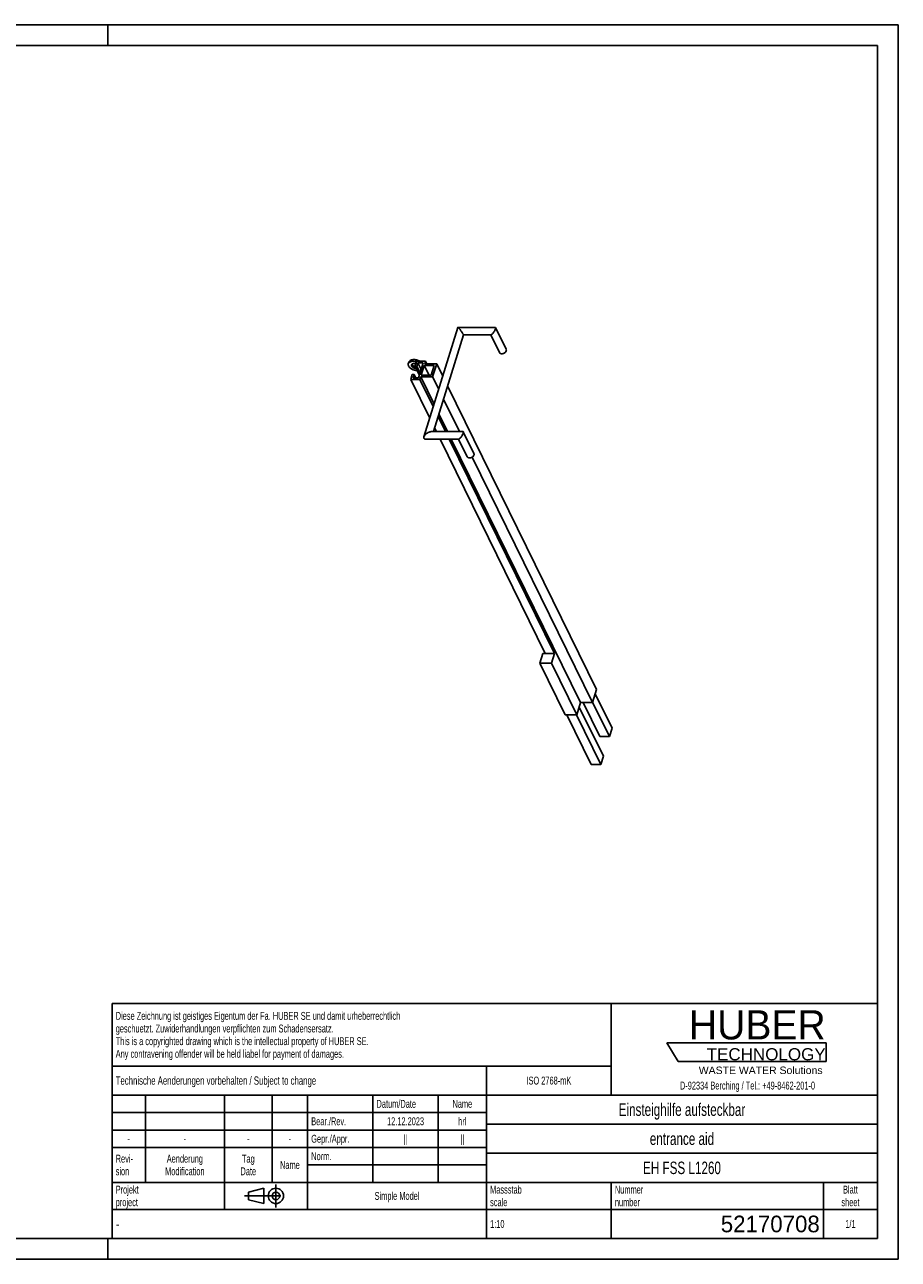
# Model space of a CAD drawing. Header units: millimetres. Extents: x 0 to 4200, y 0 to 2970.
# Tile 2 of 2: x 2100 to 4200, y 0 to 2970. Entities that reach past the tile are written whole.
import ezdxf

# ---------------------------------------------------------------- set-up
doc = ezdxf.new("R2010")
doc.units = ezdxf.units.MM
doc.header["$LTSCALE"] = 231
doc.linetypes.add('CENTER', pattern=[0.6, 0.375, -0.075, 0.075, -0.075])
doc.layers.get('0').update_dxf_attribs({"linetype": 'CONTINUOUS'})
for name, color, linetype in [('005_AXIS', 7, 'CONTINUOUS'), ('053_NOTES', 7, 'CONTINUOUS'), ('HUBER_Logo_BL0', 7, 'CONTINUOUS')]:
    doc.layers.add(name, color=color, linetype=linetype)
doc.styles.get("Standard").update_dxf_attribs({"font": 'txt', "width": 0.7})
doc.styles.add('TEXTSTYLE_2', font='txt')
doc.styles.add('TEXTSTYLE_3', font='arial.ttf')
doc.styles.add('TEXTSTYLE_4', font='txt', dxfattribs={"width": 0.8})
doc.styles.add('TEXTSTYLE_5', font='txt')

# ---------------------------------------------------------------- blocks, each defined once
blk = doc.blocks.new('HUBER_LOGO_BL0', base_point=(3837.5, 503.7))
at = {"layer": 'HUBER_Logo_BL0', "color": 5, "linetype": 'Continuous'}
for p, q in [((4026.4, 521), (3643.9, 521)), ((3643.9, 521), (3670.9, 476)), ((4026.4, 521), (4026.4, 476)), ((3670.9, 476), (4026.4, 476))]:
    blk.add_line(p, q, dxfattribs=at)
at = {"layer": 'HUBER_Logo_BL0', "color": 2, "linetype": 'Continuous', "attachment_point": 3, "line_spacing_factor": 0.78}
for s, insert, char_height, width, style in [('HUBER\\P\\fArial;\\H29.25;TECHNOLOGY ', (4025.4, 599.1), 70.2, 387.672, 'TEXTSTYLE_2'), ('WASTE WATER Solutions', (4018, 463.6), 18, 297.033, 'TEXTSTYLE_3')]:
    blk.add_mtext(s, dxfattribs=dict(at, insert=insert, char_height=char_height, width=width, style=style))
at = {"layer": 'HUBER_Logo_BL0', "color": 2, "linetype": 'Continuous', "insert": (3837.5, 427.4), "char_height": 19, "width": 810.893, "attachment_point": 2, "line_spacing_factor": 0.96}
blk.add_mtext('D-92334 Berching / Tel.: +49-8462-201-0', dxfattribs=at)
blk = doc.blocks.new('PROJEKTIONSMETHODE_1_BL1', base_point=(2680, 152.5))
at = {"color": 2, "linetype": 'CENTER'}
for p, q in [((2703.8, 180), (2703.8, 125)), ((2628.7, 152.5), (2731.3, 152.5))]:
    blk.add_line(p, q, dxfattribs=at)
at = {"color": 2, "linetype": 'Continuous'}
for p, q in [((2637.8, 161.7), (2674.5, 170.8)), ((2637.8, 143.3), (2637.8, 161.7)), ((2674.5, 134.2), (2674.5, 170.8)), ((2637.8, 143.3), (2674.5, 134.2))]:
    blk.add_line(p, q, dxfattribs=at)
for radius in [18.3, 9.17]:
    blk.add_circle((2703.8, 152.5), radius, dxfattribs=at)
blk = doc.blocks.new('*T7')
at = {"color": 3, "linetype": 'Continuous'}
for p, q in [((0, 0), (1840, 0)), ((0, 0), (0, -565)), ((1200, 0), (1200, -220)), ((1840, 0), (1840, -565)), ((0, -150), (1200, -150)), ((900, -150), (900, -565)), ((0, -220), (1840, -220)), ((80, -220), (80, -430)), ((270, -220), (270, -495)), ((385, -220), (385, -430)), ((470, -220), (470, -495)), ((627, -220), (627, -430)), ((784, -220), (784, -430)), ((0, -262), (900, -262)), ((900, -290), (1840, -290)), ((0, -304), (900, -304)), ((0, -346), (900, -346)), ((900, -360), (1840, -360)), ((470, -388), (900, -388)), ((0, -430), (1840, -430)), ((1200, -430), (1200, -565)), ((1710, -430), (1710, -565)), ((0, -495), (1840, -495)), ((0, -565), (1840, -565))]:
    blk.add_line(p, q, dxfattribs=at)
at = {"layer": '053_NOTES', "color": 2, "linetype": 'Continuous', "line_spacing_factor": 0.96}
for s, insert, char_height, width, attachment_point in [('Diese Zeichnung ist geistiges Eigentum der Fa. HUBER SE und damit urheberrechtlich \\Pgeschuetzt. Zuwiderhandlungen verpflichten zum Schadensersatz.\\PThis is a copyrighted drawing which is the intellectual property of HUBER SE.\\PAny contravening offender will be held liabel for payment of damages.', (8.75, -19.9), 19, 2214.8571, 1), ('Technische Aenderungen vorbehalten / Subject to change', (8.75, -175), 20, 1524.7619, 1), ('ISO 2768-mK', (1050, -175.5), 19, 332.9524, 2), ('Datum/Date', (635.75, -231.5), 19, 292.2381, 1), ('Name', (842, -231.5), 19, 126.6667, 2), ('Einsteighilfe aufsteckbar', (1370, -240), 30, 997.1429, 2), ('Bear./Rev.', (478.75, -273.5), 19, 272.3333, 1), ('12.12.2023', (705.5, -273.5), 19, 270.5238, 2), ('hrl', (842, -273.5), 19, 77.8095, 2), ('-', (40, -315.5), 19, 34.381, 2), ('-', (175, -315.5), 19, 34.381, 2), ('-', (327.5, -315.5), 19, 34.381, 2), ('-', (427.5, -315.5), 19, 34.381, 2), ('Gepr./Appr.', (478.75, -315.5), 19, 299.4762, 1), ('||', (705.5, -315.5), 19, 50.6667, 2), ('||', (842, -315.5), 19, 50.6667, 2), ('entrance aid', (1370, -310), 30, 501.4286, 2), ('Revi-\\Psion', (8.75, -363.3), 19, 138.4286, 1), ('Aenderung\\PModification', (175, -363.3), 19, 303.0952, 2), ('Tag\\PDate', (327.5, -363.3), 19, 117.619, 2), ('Name', (427.5, -378.5), 19, 126.6667, 2), ('Norm. ', (478.75, -357.5), 19, 175.5238, 1), ('EH FSS L1260', (1370, -380), 30, 547.1429, 2), ('Projekt\\Pproject', (8.75, -437.8), 19, 183.6667, 1), ('Massstab\\Pscale', (908.75, -437.8), 19, 224.381, 1), ('Nummer\\Pnumber', (1208.75, -437.8), 19, 186.381, 1), ('Blatt\\Psheet', (1775, -437.8), 19, 137.5238, 2), ('Simple Model', (685, -453), 19, 328.4286, 2), ('1:10', (908.75, -520.5), 19, 94.0952, 1), ('1/1', (1775, -520.5), 19, 79.619, 2)]:
    blk.add_mtext(s, dxfattribs=dict(at, insert=insert, char_height=char_height, width=width, attachment_point=attachment_point))
for s, insert, char_height, width, attachment_point, style in [('-', (8.75, -517.5), 25, 18.3333, 1, 'TEXTSTYLE_4'), ('52170708', (1701.25, -510), 40, 546.6667, 3, 'TEXTSTYLE_5')]:
    blk.add_mtext(s, dxfattribs=dict(at, insert=insert, char_height=char_height, width=width, attachment_point=attachment_point, style=style))

msp = doc.modelspace()

# ---------------------------------------------------------------- linework, layer by layer
at = {"color": 7, "linetype": 'Continuous'}
for p, q in [((0, 2970), (4200, 2970)), ((4200, 0), (4200, 2970)), ((3141.058, 2241.561), (3059.763, 1978.489)), ((3231.183, 2241.7), (3141.246, 2241.7)), ((3257.293, 2189.423), (3231.84, 2241.291)), ((3154.421, 2223.839), (3082.48, 1991.035)), ((3220.877, 2223.7), (3154.379, 2223.7)), ((3241.134, 2181.493), (3220.421, 2223.7)), ((3041.587, 2160.381), (3037.956, 2148.631)), ((3048.694, 2126.749), (3037.956, 2148.631)), ((3037.956, 2148.631), (3042.561, 2148.631)), ((3063.693, 2160.381), (3041.587, 2160.381)), ((3042.561, 2148.631), (3044.982, 2156.465)), ((3050.474, 2132.508), (3042.561, 2148.631)), ((3044.982, 2156.465), (3057.877, 2156.465)), ((3052.894, 2140.341), (3044.982, 2156.465)), ((3057.877, 2156.465), (3046.742, 2120.432)), ((3053.284, 2126.698), (3060.546, 2150.198)), ((3060.546, 2150.198), (3084.493, 2150.198)), ((3072.078, 2126.698), (3060.546, 2150.198)), ((3061.756, 2154.115), (3063.693, 2160.381)), ((3090.309, 2154.115), (3061.756, 2154.115)), ((3066.768, 2154.115), (3063.693, 2160.381)), ((3084.493, 2150.198), (3077.231, 2126.698)), ((3080.626, 2122.782), (3090.309, 2154.115)), ((3104.867, 2124.448), (3090.309, 2154.115)), ((3031.662, 2128.265), (3028.031, 2116.515)), ((3073.674, 2023.505), (3028.031, 2116.515)), ((3028.031, 2116.515), (3050.137, 2116.515)), ((3036.268, 2128.265), (3031.662, 2128.265)), ((3033.847, 2120.432), (3036.268, 2128.265)), ((3046.742, 2120.432), (3033.847, 2120.432)), ((3040.112, 2120.432), (3036.268, 2128.265)), ((3050.137, 2116.515), (3052.073, 2122.782)), ((3082.215, 2051.146), (3050.137, 2116.515)), ((3084.152, 2057.412), (3052.073, 2122.782)), ((3052.073, 2122.782), (3080.626, 2122.782)), ((3077.231, 2126.698), (3053.284, 2126.698)), ((3095.185, 2093.115), (3080.626, 2122.782)), ((3474.662, 1370.886), (3116.428, 2100.891)), ((3145.278, 1991.035), (3106.745, 2069.557)), ((3111.713, 1991.035), (3093.776, 2027.589)), ((3116.725, 1991.035), (3095.712, 2033.855)), ((3076.772, 1991.035), (3153.722, 1991.035)), ((3089.608, 1991.035), (3085.234, 1999.948)), ((3154.378, 1990.626), (3179.832, 1938.758)), ((3063.785, 1973.035), (3143.416, 1973.035)), ((3351.376, 1457.608), (3098.441, 1973.035)), ((3373.481, 1457.608), (3120.546, 1973.035)), ((3436.426, 1339.553), (3125.558, 1973.035)), ((3142.96, 1973.035), (3163.672, 1930.828)), ((3464.979, 1339.553), (3175.501, 1929.447)), ((3338.587, 1434.109), (3345.849, 1457.608)), ((3345.849, 1457.608), (3351.376, 1457.608)), ((3351.376, 1457.608), (3373.481, 1457.608)), ((3373.481, 1457.608), (3366.219, 1434.109)), ((3399.596, 1309.787), (3338.587, 1434.109)), ((3366.219, 1434.109), (3338.587, 1434.109)), ((3427.228, 1309.787), (3366.219, 1434.109)), ((3464.979, 1339.553), (3474.662, 1370.886)), ((3436.426, 1339.553), (3427.228, 1309.787)), ((3436.426, 1339.553), (3464.979, 1339.553)), ((3442.734, 1339.553), (3482.804, 1257.897)), ((3465.281, 1340.53), (3505.831, 1257.897)), ((3471.333, 1360.113), (3511.883, 1277.48)), ((3427.228, 1309.787), (3399.596, 1309.787)), ((3403.465, 1309.787), (3461.987, 1190.531)), ((3426.491, 1309.787), (3485.013, 1190.531)), ((3432.995, 1328.449), (3491.065, 1210.114)), ((3511.883, 1277.48), (3505.831, 1257.897)), ((3505.831, 1257.897), (3482.804, 1257.897)), ((3485.013, 1190.531), (3461.987, 1190.531)), ((3491.065, 1210.114), (3485.013, 1190.531)), ((0, 0), (4200, 0))]:
    msp.add_line(p, q, dxfattribs=at)
at = {"color": 3, "linetype": 'Continuous'}
for p, q in [((4200, 2970), (0, 2970)), ((2300, 2970), (2300, 2920)), ((4200, 2970), (4200, 0)), ((2300, 0), (2300, 50)), ((4200, 0), (0, 0))]:
    msp.add_line(p, q, dxfattribs=at)
at = {"color": 5, "linetype": 'Continuous'}
for p, q in [((4150, 2920), (50, 2920)), ((4150, 50), (4150, 2920)), ((50, 50), (4150, 50))]:
    msp.add_line(p, q, dxfattribs=at)
at = {"color": 7, "linetype": 'Continuous'}
for points, knots in [([(3141.246, 2241.7), (3141.205, 2241.7), (3141.117, 2241.681), (3141.071, 2241.601), (3141.058, 2241.561)], [0, 0, 0, 0, 0.49318135, 1, 1, 1, 1]), ([(3144.995, 2238.295), (3144.595, 2238.755), (3143.852, 2239.585), (3142.926, 2240.525), (3142.271, 2241.108), (3141.872, 2241.419), (3141.546, 2241.621), (3141.334, 2241.7), (3141.246, 2241.7)], [0, 0, 0, 0, 0.35783346, 0.65316951, 0.77338717, 0.87255522, 0.94846033, 1, 1, 1, 1]), ([(3154.421, 2223.839), (3154.452, 2223.936), (3154.424, 2224.221), (3154.273, 2224.717), (3153.98, 2225.403), (3153.551, 2226.251), (3153.002, 2227.231), (3152.125, 2228.687), (3150.913, 2230.545), (3149.392, 2232.716), (3147.451, 2235.325), (3145.976, 2237.162), (3144.995, 2238.295)], [0, 0, 0, 0, 0.01762391, 0.04727284, 0.09020266, 0.14568268, 0.21135339, 0.28403666, 0.43890286, 0.59393476, 0.74137301, 1, 1, 1, 1]), ([(3223.851, 2225.65), (3224.559, 2226.364), (3226.008, 2228.069), (3228.087, 2231.042), (3229.748, 2233.931), (3230.908, 2236.417), (3231.385, 2237.681), (3231.574, 2238.295)], [0, 0, 0, 0, 0.20216762, 0.44869804, 0.72889735, 0.87084405, 1, 1, 1, 1]), ([(3231.84, 2241.291), (3231.779, 2241.415), (3231.597, 2241.641), (3231.315, 2241.7), (3231.183, 2241.7)], [0, 0, 0, 0, 0.51172121, 1, 1, 1, 1]), ([(3231.574, 2238.295), (3231.679, 2238.634), (3231.848, 2239.255), (3231.987, 2240.106), (3231.997, 2240.773), (3231.91, 2241.148), (3231.84, 2241.291)], [0, 0, 0, 0, 0.34863575, 0.63011944, 0.84393492, 1, 1, 1, 1]), ([(3220.877, 2223.7), (3221.083, 2223.7), (3221.553, 2223.838), (3222.254, 2224.247), (3223.043, 2224.867), (3223.573, 2225.369), (3223.851, 2225.65)], [0, 0, 0, 0, 0.17068293, 0.39459394, 0.6720405, 1, 1, 1, 1]), ([(3241.134, 2181.493), (3241.439, 2180.87), (3242.385, 2179.711), (3244.454, 2178.654), (3246.949, 2178.291), (3249.636, 2178.623), (3252.279, 2179.613), (3255.286, 2181.585), (3257.001, 2183.833), (3257.503, 2185.458)], [0, 0, 0, 0, 0.10245498, 0.21314581, 0.33593302, 0.46959336, 0.60933236, 0.74866067, 1, 1, 1, 1]), ([(3257.503, 2185.458), (3257.709, 2186.124), (3257.914, 2187.488), (3257.579, 2188.839), (3257.293, 2189.423)], [0, 0, 0, 0, 0.51739378, 1, 1, 1, 1]), ([(3076.772, 1991.035), (3076.007, 1991.035), (3074.421, 1990.823), (3071.245, 1989.831), (3068.972, 1988.599), (3067.533, 1987.63)], [0, 0, 0, 0, 0.2304294, 0.4773874, 1, 1, 1, 1]), ([(3153.722, 1991.035), (3153.854, 1991.035), (3154.135, 1990.976), (3154.317, 1990.75), (3154.378, 1990.626)], [0, 0, 0, 0, 0.4882793, 1, 1, 1, 1]), ([(3154.378, 1990.626), (3154.448, 1990.483), (3154.535, 1990.108), (3154.526, 1989.442), (3154.387, 1988.59), (3154.218, 1987.969), (3154.113, 1987.63)], [0, 0, 0, 0, 0.15606493, 0.36988032, 0.651364, 1, 1, 1, 1]), ([(3059.763, 1978.489), (3059.648, 1978.118), (3059.476, 1977.386), (3059.426, 1976.297), (3059.627, 1975.293), (3060.095, 1974.432), (3060.806, 1973.771), (3061.695, 1973.327), (3062.708, 1973.082), (3063.42, 1973.035), (3063.785, 1973.035)], [0, 0, 0, 0, 0.14103637, 0.27231245, 0.39398216, 0.50910932, 0.62320685, 0.74151976, 0.86690991, 1, 1, 1, 1]), ([(3067.533, 1987.63), (3066.668, 1987.047), (3065.005, 1985.776), (3062.78, 1983.596), (3060.939, 1981.192), (3060.045, 1979.402), (3059.763, 1978.489)], [0, 0, 0, 0, 0.25695371, 0.51377582, 0.764629, 1, 1, 1, 1]), ([(3146.39, 1974.985), (3146.112, 1974.704), (3145.581, 1974.202), (3144.792, 1973.583), (3144.092, 1973.173), (3143.622, 1973.035), (3143.416, 1973.035)], [0, 0, 0, 0, 0.32796006, 0.60540593, 0.82931694, 1, 1, 1, 1]), ([(3154.113, 1987.63), (3153.923, 1987.016), (3153.447, 1985.752), (3152.287, 1983.267), (3150.626, 1980.378), (3148.547, 1977.404), (3147.097, 1975.701), (3146.39, 1974.985)], [0, 0, 0, 0, 0.12915589, 0.27110255, 0.55130188, 0.79783234, 1, 1, 1, 1]), ([(3180.042, 1934.793), (3179.539, 1933.168), (3177.825, 1930.92), (3174.817, 1928.948), (3172.175, 1927.958), (3169.488, 1927.626), (3166.993, 1927.989), (3164.924, 1929.046), (3163.978, 1930.206), (3163.672, 1930.828)], [0, 0, 0, 0, 0.25133933, 0.39066764, 0.53040664, 0.66406698, 0.78685419, 0.89754502, 1, 1, 1, 1]), ([(3179.832, 1938.758), (3180.118, 1938.174), (3180.453, 1936.824), (3180.247, 1935.459), (3180.042, 1934.793)], [0, 0, 0, 0, 0.48260622, 1, 1, 1, 1])]:
    msp.add_open_spline(points, degree=3, knots=knots, dxfattribs=at)
at = {"layer": '005_AXIS', "color": 7, "linetype": 'Continuous'}
msp.add_line((3022.187, 2154.344), (3023.397, 2158.26), dxfattribs=at)
for points, knots in [([(3022.822, 2148.882), (3022.39, 2149.763), (3021.928, 2151.161), (3021.887, 2153.043), (3022.057, 2153.925), (3022.187, 2154.344)], [0, 0, 0, 0, 0.52462516, 0.76585931, 1, 1, 1, 1]), ([(3022.187, 2154.344), (3022.38, 2154.971), (3023.001, 2156.206), (3024.505, 2157.747), (3026.515, 2158.962), (3028.958, 2159.826), (3031.755, 2160.323), (3035.936, 2160.48), (3039.167, 2160.008), (3041.306, 2159.472)], [0, 0, 0, 0, 0.09164051, 0.18920222, 0.29694274, 0.41688349, 0.54908611, 0.69214881, 1, 1, 1, 1]), ([(3043.436, 2137.464), (3041.245, 2137.634), (3036.888, 2138.483), (3031.817, 2140.583), (3028.222, 2142.839), (3025.325, 2145.203), (3023.576, 2147.346), (3022.822, 2148.882)], [0, 0, 0, 0, 0.2699232, 0.54068365, 0.66925603, 0.78981444, 1, 1, 1, 1]), ([(3023.397, 2158.26), (3023.523, 2158.668), (3023.868, 2159.469), (3024.918, 2160.964), (3026.91, 2162.531), (3029.993, 2163.75), (3033.669, 2164.348), (3037.747, 2164.301), (3042.007, 2163.615), (3046.215, 2162.329), (3048.89, 2161.091), (3050.159, 2160.382)], [0, 0, 0, 0, 0.04305486, 0.08734723, 0.18332611, 0.29358341, 0.41894211, 0.55706093, 0.70361398, 0.85318508, 1, 1, 1, 1]), ([(3029.83, 2151.982), (3029.682, 2151.502), (3029.601, 2150.409), (3029.945, 2149.382), (3030.191, 2148.882)], [0, 0, 0, 0, 0.47400952, 1, 1, 1, 1]), ([(3039.942, 2155.061), (3038.792, 2155.298), (3036.573, 2155.537), (3033.885, 2155.205), (3032.1, 2154.507), (3031.048, 2153.828), (3030.262, 2152.986), (3029.934, 2152.32), (3029.83, 2151.982)], [0, 0, 0, 0, 0.30829315, 0.58141502, 0.70089904, 0.808766, 0.90711533, 1, 1, 1, 1]), ([(3030.191, 2148.882), (3030.589, 2148.07), (3031.839, 2146.493), (3034.382, 2144.628), (3037.502, 2143.211), (3039.796, 2142.658), (3040.964, 2142.5)], [0, 0, 0, 0, 0.20984146, 0.45653082, 0.72651625, 1, 1, 1, 1]), ([(3031.036, 2153.754), (3031.058, 2153.674), (3031.156, 2153.347), (3031.287, 2153.03), (3031.401, 2152.798)], [0, 0, 0, 0, 0.24242541, 1, 1, 1, 1]), ([(3031.401, 2152.798), (3031.69, 2152.21), (3032.509, 2151.048), (3034.167, 2149.547), (3036.24, 2148.244), (3037.798, 2147.568), (3038.616, 2147.28)], [0, 0, 0, 0, 0.21183138, 0.45343029, 0.7193149, 1, 1, 1, 1])]:
    msp.add_open_spline(points, degree=3, knots=knots, dxfattribs=at)

# ---------------------------------------------------------------- block references
msp.add_blockref('*T7', (2310, 615))
at = {"color": 2, "linetype": 'Continuous'}
msp.add_blockref('PROJEKTIONSMETHODE_1_BL1', (2680, 152.5), dxfattribs=at)
at = {"layer": 'HUBER_Logo_BL0'}
msp.add_blockref('HUBER_LOGO_BL0', (3837.497, 503.742), dxfattribs=at)

doc.saveas('drawing.dxf')
